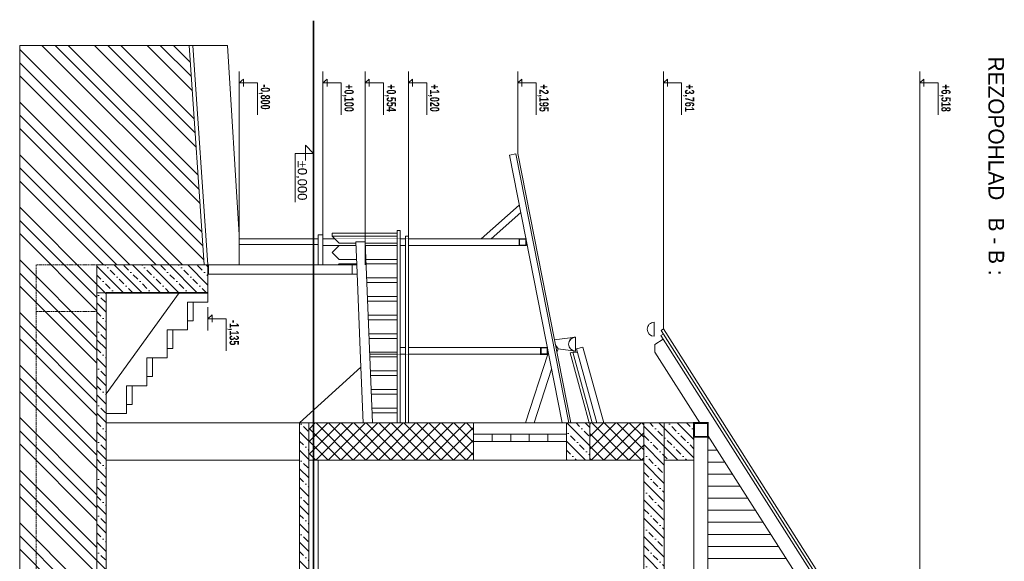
# Model space of a CAD drawing. Header units: millimetres. Extents: x -304119 to 197109, y 7818 to 249585.
# Tile 38 of 42: x 138482 to 149070, y 125355 to 131182. Entities that reach past the tile are written whole.
import ezdxf

# ---------------------------------------------------------------- set-up
doc = ezdxf.new("R2010")
doc.units = ezdxf.units.MM
for name, pattern in [('ACAD_ISO12W100', [22, 12, -3, 0.5, -3, 0.5, -3]), ('DASHDOT', [25.4, 12.7, -6.35, 0, -6.35]), ('Dashed', [19.05, 12.7, -6.35])]:
    doc.linetypes.add(name, pattern=pattern)
for name, color, linetype, lineweight in [('AE_JESTVUJUCE STRECHA KROKVA', 252, 'DASHDOT', 5), ('AE_JESTVUJUCE STRECHA OKAPY', 252, 'Continuous', 5), ('AE_JESTVUJUCE STRECHA POHLAD', 252, 'Continuous', 5), ('AE_JESTVUJUCE STRECHA POMURNICE', 252, 'Continuous', 5), ('AE_JESTVUJUCE STRECHA STENY', 252, 'Dashed', 5), ('AE_JESTVUJUCE STRECHA VAZNICE stredove', 252, 'DASHDOT', 5), ('AE_JESTVUJUCE_KOTY', 252, 'Continuous', 5), ('AE_JESTVUJUCE_Tenka čiara 1', 252, 'Continuous', 5), ('AE_JESTVUJUCE_Tenka čiara 2', 252, 'Continuous', 5), ('AE_JESTVUJUCE_Tenka čiarkovana', 252, 'Dashed', 5), ('AE_JESTVUJUCE_Šrafy', 252, 'Continuous', 5), ('Level 1', 252, 'Continuous', 5), ('PREKLAD', 252, 'ACAD_ISO12W100', 5)]:
    doc.layers.add(name, color=color, linetype=linetype, lineweight=lineweight)
doc.styles.add('ARIAL', font='arial.ttf')
doc.styles.add('Style-T01010', font='T01010.shx')
doc.styles.add('STYLE2', font='romans.shx', dxfattribs={"width": 0.6})
pattern_1 = [(315, (-19036.2, -83559.48), (98.99495, 98.99495), []), (315, (-19036.2, -83658.48), (148.492424, 49.497475), [70, -35, 0, -35])]
pattern_2 = [(45, (-19036.2, -83559.48), (-67.35192, 67.35192), []), (135, (-19036.2, -83559.48), (-67.35192, -67.35192), [])]

msp = doc.modelspace()

# ---------------------------------------------------------------- hatches: boundary and pattern name
at = {"layer": 'AE_JESTVUJUCE_Šrafy', "lineweight": 5}
h = msp.add_hatch(dxfattribs=at)
h.set_pattern_fill('ZEM_PUVODNI', color=252, scale=100, angle=90, style=0, pattern_type=2)
h.set_pattern_definition([(135, (-19036.2, -83559.5), (-282.8427, -282.8427), []), (135, (-19036.2, -83418.06), (-282.8427, -282.8427), []), (135, (-19036.2, -83276.64), (-282.8427, -282.8427), [])])
h.paths.add_polyline_path([(140305.81161, 130904.35596), (138482.48324, 130904.35596), (138482.48324, 111982.41771), (141052.27938, 111982.41771), (141052.27938, 120193.65681), (139312.27938, 120193.65681), (139312.27938, 128543.65681), (140466.86205, 128543.65681)])
at = {"layer": 'AE_JESTVUJUCE_Šrafy', "lineweight": 5, "ltscale": 0.9}
h = msp.add_hatch(dxfattribs=at)
h.set_pattern_fill('BETON-PROSTY', color=252, scale=35, angle=270, style=0, pattern_type=2)
h.set_pattern_definition(pattern_1)
h.paths.add_polyline_path([(139312.27938, 128243.65681), (139312.27938, 120193.65681), (141592.27938, 120193.65681), (141592.27938, 120443.65681), (141592.27938, 126843.65681), (141492.27938, 126843.65681), (141492.27938, 126443.65681), (141492.27938, 123443.65681), (141292.27938, 123443.65681), (141292.27938, 123243.65681), (141492.27938, 123243.65681), (141492.27938, 120743.65681), (139412.27938, 120743.65681), (139412.27938, 128243.65681), (140506.95502, 128243.65681), (140506.95502, 128543.65681), (139312.27938, 128543.65681)])
at = {"layer": 'AE_JESTVUJUCE_Šrafy', "lineweight": 5, "ltscale": 0.9, "transparency": 33554610}
h = msp.add_hatch(dxfattribs=at)
h.set_pattern_fill('ANSI37', color=252, scale=30)
h.set_pattern_definition(pattern_2)
h.paths.add_polyline_path([(143362.27938, 126843.65681), (141592.27938, 126843.65681), (141592.27938, 126443.65681), (143362.27938, 126443.65681)])
at = {"layer": 'AE_JESTVUJUCE_Šrafy', "lineweight": 5, "ltscale": 0.9}
h = msp.add_hatch(dxfattribs=at)
h.set_pattern_fill('BETON-PROSTY', color=252, scale=35, angle=270, style=0, pattern_type=2)
h.set_pattern_definition(pattern_1)
h.paths.add_polyline_path([(144362.27938, 126843.65681), (144362.27938, 126443.65681), (144612.27938, 126443.65681), (144612.27938, 126843.65681)])
at = {"layer": 'AE_JESTVUJUCE_Šrafy', "lineweight": 5, "ltscale": 0.9, "transparency": 33554610}
h = msp.add_hatch(dxfattribs=at)
h.set_pattern_fill('ANSI37', color=252, scale=30)
h.set_pattern_definition(pattern_2)
h.paths.add_polyline_path([(145192.27938, 126843.65681), (144612.27938, 126843.65681), (144612.27938, 126443.65681), (145192.27938, 126443.65681)])
at = {"layer": 'AE_JESTVUJUCE_Šrafy', "lineweight": 5, "ltscale": 0.9}
h = msp.add_hatch(dxfattribs=at)
h.set_pattern_fill('BETON-PROSTY', color=252, scale=35, angle=270, style=0, pattern_type=2)
h.set_pattern_definition(pattern_1)
h.paths.add_polyline_path([(145732.27938, 126843.65681), (145192.27938, 126843.65681), (145192.27938, 120593.65681), (145192.27938, 120193.65681), (145732.27938, 120193.65681), (145732.27938, 120593.65681), (145412.27938, 120593.65681), (145412.27938, 126443.65681), (145732.27938, 126443.65681)])

# ---------------------------------------------------------------- linework, layer by layer
at = {"color": 252, "lineweight": 5, "ltscale": 0.9}
for p, q in [((140345.90458, 130904.35596), (140506.95502, 128543.65681)), ((142096.6609, 128793.65681), (142196.74564, 128793.65681)), ((142106.95502, 128543.65681), (142096.6609, 128793.65681)), ((142277.03976, 126843.65681), (142196.74564, 128793.65681)), ((140506.95502, 128543.65681), (139312.27938, 128543.65681)), ((140506.95502, 128543.65681), (140506.95502, 128243.65681)), ((142056.95502, 128443.65681), (142056.95502, 128543.65681)), ((142056.95502, 128543.65681), (142106.95502, 128543.65681)), ((142152.24914, 127443.65681), (142106.95502, 128543.65681)), ((142111.07267, 128443.65681), (142056.95502, 128443.65681)), ((139412.27938, 126843.65681), (139412.27938, 128243.65681)), ((139412.27938, 128243.65681), (140506.95502, 128243.65681)), ((144428.76273, 127604.54125), (144399.83655, 127596.58665)), ((144606.88957, 126843.65681), (144399.83655, 127596.58665)), ((144480.61886, 127604.54125), (144428.76273, 127604.54125)), ((144470.98148, 127639.5867), (144538.47592, 127658.14743)), ((144762.45794, 126843.65681), (144538.47592, 127658.14743)), ((142152.24914, 127443.65681), (141492.27938, 126843.65681)), ((139412.27938, 120743.65681), (139412.27938, 126843.65681)), ((141492.27938, 123443.65681), (141492.27938, 126843.65681)), ((143362.27938, 126843.65681), (141492.27938, 126843.65681)), ((143362.27938, 126443.65681), (143362.27938, 126843.65681)), ((144362.27938, 126443.65681), (144362.27938, 126843.65681)), ((145732.27938, 126693.65681), (145732.27938, 126843.65681)), ((145732.27938, 126843.65681), (145882.27938, 126843.65681)), ((145882.27938, 126693.65681), (145882.27938, 126843.65681)), ((145732.27938, 126787.74041), (145732.27938, 126693.65681)), ((145732.27938, 126693.65681), (145882.27938, 126693.65681)), ((141692.27938, 120593.65681), (141692.27938, 126443.65681)), ((143362.27938, 126443.65681), (141692.27938, 126443.65681)), ((145192.27938, 126443.65681), (144362.27938, 126443.65681)), ((145192.27938, 120593.65681), (145192.27938, 126443.65681)), ((145732.27938, 126443.65681), (145412.27938, 126443.65681)), ((145412.27938, 120593.65681), (145412.27938, 126443.65681))]:
    msp.add_line(p, q, dxfattribs=at)
for points in [[(140348.01989, 128143.65681), (140348.01989, 127943.65681), (140288.01989, 127943.65681), (140288.01989, 128143.65681)], [(140129.08476, 127843.65681), (140129.08476, 127643.65681), (140069.08476, 127643.65681), (140069.08476, 127843.65681)], [(139910.14963, 127543.65681), (139910.14963, 127343.65681), (139850.14963, 127343.65681), (139850.14963, 127543.65681)], [(139691.21451, 127243.65681), (139691.21451, 127043.65681), (139631.21451, 127043.65681), (139631.21451, 127243.65681)]]:
    msp.add_lwpolyline(points, close=True, dxfattribs=at)
for points in [[(144362.27938, 126843.65681), (144606.88957, 126843.65681)], [(144762.45794, 126843.65681), (145732.27938, 126843.65681), (145732.27938, 126443.65681)]]:
    msp.add_lwpolyline(points, dxfattribs=at)
at = {"layer": 'AE_JESTVUJUCE STRECHA KROKVA', "color": 252, "linetype": 'Continuous', "lineweight": 5, "const_width": 3}
msp.add_lwpolyline([(143749.01322, 129723.65681), (144315.16706, 126843.65681), (144386.50679, 126843.65681), (143817.69865, 129737.15908)], close=True, dxfattribs=at)
at = {"layer": 'AE_JESTVUJUCE STRECHA KROKVA', "color": 252, "linetype": 'Continuous', "lineweight": 5, "ltscale": 0.9, "const_width": 2}
for points in [[(145402.84001, 127743.65681), (145313.53651, 127686.88088), (145313.53651, 127604.54125), (145797.27938, 126843.65681), (145882.27938, 126843.65681), (145882.27938, 126709.95939), (146942.60724, 125042.1581), (147092.60724, 124806.22146), (147863.51207, 123593.65681), (147911.19437, 123593.65681), (147911.19437, 123443.65681), (147863.51207, 123443.65681), (147092.60724, 122231.09217), (146942.60724, 121995.15553), (145882.27938, 120327.35424), (145882.27938, 120193.65681), (145797.27938, 120193.65681), (145313.53651, 119432.77238), (145313.53651, 119350.43275), (145402.84001, 119293.65681), (148088.94252, 123518.65681)], [(144428.76273, 127604.54125), (144480.61886, 127604.54125), (144689.85936, 126843.65681), (144638.00324, 126843.65681)]]:
    msp.add_lwpolyline(points, close=True, dxfattribs=at)
at = {"layer": 'AE_JESTVUJUCE STRECHA OKAPY', "color": 252, "lineweight": 5, "ltscale": 0.9, "const_width": 5}
for points in [[(145305.89272, 127926.26473, 1.0003452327), (145304.16236, 127776.2539)], [(144460.48073, 127766.47471, 1.0003452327), (144458.75037, 127616.46388)]]:
    msp.add_lwpolyline(points, format="xyb", dxfattribs=at)
at = {"layer": 'AE_JESTVUJUCE STRECHA OKAPY', "color": 252, "lineweight": 5, "ltscale": 0.9}
for points in [[(145305.89272, 127926.26473), (145304.16236, 127776.2539, -0.4107799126), (145229.99137, 127851.27014, -0.4177380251)], [(144460.48073, 127766.47471), (144458.75037, 127616.46388, -0.4107799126), (144384.57938, 127691.48012, -0.4177380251)]]:
    msp.add_lwpolyline(points, format="xyb", close=True, dxfattribs=at)
for points in [[(144231.1514, 127737.6292), (144460.48073, 127766.47471)], [(144241.20067, 127686.50904), (144271.17261, 127641.48012), (144258.06215, 127600.73542)], [(143922.75495, 126843.65681), (144160.4696, 127583.65681)], [(144271.63933, 127640.77894), (144458.67803, 127616.48554)], [(144201.12472, 127423.78527), (144014.45618, 126843.65681)]]:
    msp.add_lwpolyline(points, dxfattribs=at)
at = {"layer": 'AE_JESTVUJUCE STRECHA POHLAD', "color": 252, "lineweight": 5, "ltscale": 0.9, "const_width": 1}
msp.add_lwpolyline([(143837.32306, 129741.01687), (144406.88957, 126843.65681)], dxfattribs=at)
at = {"layer": 'AE_JESTVUJUCE STRECHA POMURNICE', "color": 252, "lineweight": 5, "ltscale": 0.9}
for points, const_width in [([(145732.27938, 126843.65681), (145732.27938, 126693.65681), (145882.27938, 126693.65681), (145882.27938, 126843.65681)], 20), ([(145732.27938, 126693.65681), (145732.27938, 120343.65681), (145882.27938, 120343.65681), (145882.27938, 126693.65681)], 1)]:
    msp.add_lwpolyline(points, close=True, dxfattribs=dict(at, const_width=const_width))
at = {"layer": 'AE_JESTVUJUCE STRECHA STENY', "color": 252, "linetype": 'Continuous', "lineweight": 5, "ltscale": 0.1, "const_width": 2}
for points in [[(141742.27938, 128823.65681), (143855.93629, 128823.65681), (143855.93629, 128753.65681), (141742.27938, 128753.65681)], [(142243.68682, 127653.65681), (144085.93629, 127653.65681), (144085.93629, 127583.65681), (142246.56917, 127583.65681)]]:
    msp.add_lwpolyline(points, close=True, dxfattribs=at)
at = {"layer": 'AE_JESTVUJUCE STRECHA VAZNICE stredove', "color": 252, "linetype": 'Continuous', "lineweight": 5, "ltscale": 0.9}
for points, const_width in [([(143854.33774, 129187.87552), (143445.93629, 128823.65681), (143551.10724, 128823.65681), (143870.02542, 129108.07297)], 2), ([(143855.93629, 128823.65681), (143925.93629, 128823.65681), (143925.93629, 128753.65681), (143855.93629, 128753.65681)], 15), ([(144085.93629, 127653.65681), (144155.93629, 127653.65681), (144155.93629, 127583.65681), (144085.93629, 127583.65681)], 15)]:
    msp.add_lwpolyline(points, close=True, dxfattribs=dict(at, const_width=const_width))
at = {"layer": 'AE_JESTVUJUCE_KOTY', "color": 252, "lineweight": 5, "ltscale": 100}
for p, q in [((140842.27938, 130375.90192), (140842.27938, 130625.90192)), ((140842.27938, 130500.90192), (140887.33362, 130542.79729)), ((140887.33362, 130542.79729), (140887.33362, 130462.86697)), ((141742.27938, 130375.90192), (141742.27938, 130625.90192)), ((141742.27938, 130500.90192), (141787.33362, 130542.79729)), ((141787.33362, 130542.79729), (141787.33362, 130462.86697)), ((142196.74564, 130375.90192), (142196.74564, 130625.90192)), ((142196.74564, 130500.90192), (142241.79988, 130542.79729)), ((142241.79988, 130542.79729), (142241.79988, 130462.86697)), ((142662.27938, 130375.90192), (142662.27938, 130625.90192)), ((142662.27938, 130500.90192), (142707.33362, 130542.79729)), ((142707.33362, 130542.79729), (142707.33362, 130462.86697)), ((143837.32306, 130375.90192), (143837.32306, 130625.90192)), ((143837.32306, 130500.90192), (143882.3773, 130542.79729)), ((143882.3773, 130542.79729), (143882.3773, 130462.86697)), ((145403.54895, 130375.90192), (145403.54895, 130625.90192)), ((145403.54895, 130500.90192), (145448.60319, 130542.79729)), ((145448.60319, 130542.79729), (145448.60319, 130462.86697)), ((148160.04178, 130375.90192), (148160.04178, 130625.90192)), ((148160.04178, 130500.90192), (148205.09602, 130542.79729)), ((148205.09602, 130542.79729), (148205.09602, 130462.86697)), ((140842.27938, 130500.90192), (141039.08018, 130500.90192)), ((141039.08018, 130500.90192), (141039.08018, 130156.89149)), ((141742.27938, 130500.90192), (141939.08018, 130500.90192)), ((141939.08018, 130500.90192), (141939.08018, 130156.89149)), ((142196.74564, 130500.90192), (142393.54644, 130500.90192)), ((142393.54644, 130500.90192), (142393.54644, 130156.89149)), ((142662.27938, 130500.90192), (142859.08018, 130500.90192)), ((142859.08018, 130500.90192), (142859.08018, 130156.89149)), ((143837.32306, 130500.90192), (144034.12386, 130500.90192)), ((144034.12386, 130500.90192), (144034.12386, 130156.89149)), ((145403.54895, 130500.90192), (145600.34975, 130500.90192)), ((145600.34975, 130500.90192), (145600.34975, 130156.89149)), ((148160.04178, 130500.90192), (148356.84258, 130500.90192)), ((148356.84258, 130500.90192), (148356.84258, 130156.89149)), ((140506.95502, 127839.37216), (140506.95502, 128089.37216)), ((140506.95502, 127964.37216), (140552.00926, 128006.26753)), ((140552.00926, 128006.26753), (140552.00926, 127926.33721)), ((140506.95502, 127964.37216), (140703.75582, 127964.37216)), ((140703.75582, 127964.37216), (140703.75582, 127620.36173))]:
    msp.add_line(p, q, dxfattribs=at)
at = {"layer": 'AE_JESTVUJUCE_KOTY', "color": 252, "linetype": 'DASHDOT', "lineweight": 5, "ltscale": 3, "const_width": 20}
msp.add_lwpolyline([(141642.27938, 131171.87119), (141642.27938, 111404.75862)], dxfattribs=at)
at = {"layer": 'AE_JESTVUJUCE_KOTY', "color": 252, "linetype": 'Dashed', "lineweight": 5, "ltscale": 0.5}
for points in [[(141742.27938, 130375.90192), (141742.27938, 128543.65681)], [(142196.74564, 130375.90192), (142196.74564, 128543.65681)], [(142662.27938, 130375.90192), (142662.27938, 128543.65681)], [(143837.32306, 130375.90192), (143837.32306, 129741.01687)], [(145403.54895, 130375.90192), (145403.54895, 127850.21604)], [(148160.04178, 130375.90192), (148160.04178, 123518.65681)]]:
    msp.add_lwpolyline(points, dxfattribs=at)
at = {"layer": 'AE_JESTVUJUCE_Tenka čiara 1', "color": 252, "lineweight": 5, "ltscale": 0.9}
for p, q in [((145882.27938, 126679.40681), (145901.7036, 126679.40681)), ((145882.27938, 126550.05681), (145983.93966, 126550.05681)), ((145882.27938, 126420.70681), (146066.17572, 126420.70681)), ((145882.27938, 126291.65681), (146148.22105, 126291.65681)), ((145882.27938, 126162.15681), (146230.55248, 126162.15681)), ((145882.27938, 126032.95681), (146312.69318, 126032.95681)), ((145882.27938, 125903.75681), (146385.67887, 125903.75681)), ((145882.27938, 125774.55681), (146467.81957, 125774.55681)), ((145882.27938, 125645.20681), (146559.21063, 125645.20681)), ((145882.27938, 125515.85681), (146641.44669, 125515.85681)), ((145882.27938, 125386.50681), (146723.68275, 125386.50681))]:
    msp.add_line(p, q, dxfattribs=at)
at = {"layer": 'AE_JESTVUJUCE_Tenka čiara 2', "color": 252, "lineweight": 5, "ltscale": 0.9}
for p, q in [((138482.48324, 111982.41771), (138482.48324, 130904.35596)), ((140716.77011, 130904.35596), (138482.48324, 130904.35596)), ((140305.81161, 130904.35596), (140466.86205, 128543.65681)), ((140716.77011, 130904.35596), (140842.27938, 128868.65681)), ((143749.01322, 129723.65681), (143817.69865, 129737.15908)), ((144315.16706, 126843.65681), (143749.01322, 129723.65681)), ((144386.50679, 126843.65681), (143817.69865, 129737.15908)), ((144406.88957, 126843.65681), (143837.32306, 129741.01687)), ((143445.93629, 128823.65681), (143854.33774, 129187.87552)), ((143551.10724, 128823.65681), (143870.02542, 129108.07297)), ((140842.27938, 128868.65681), (140842.27938, 128543.65681)), ((141692.27938, 128543.65681), (141692.27938, 128868.65681)), ((141692.27938, 128868.65681), (141742.27938, 128868.65681)), ((141742.27938, 128543.65681), (141742.27938, 128868.65681)), ((142542.27938, 128883.65681), (141842.27938, 128883.65681)), ((141842.27938, 128883.65681), (141842.27938, 128853.65681)), ((142542.27938, 128853.65681), (141842.27938, 128853.65681)), ((141917.27938, 128778.65681), (141842.27938, 128853.65681)), ((142542.27938, 128883.65681), (142542.27938, 128913.65681)), ((142542.27938, 128913.65681), (142572.27938, 128913.65681)), ((142542.27938, 128853.65681), (142542.27938, 128883.65681)), ((142542.27938, 128853.65681), (142542.27938, 128823.65681)), ((142572.27938, 128823.65681), (142572.27938, 128913.65681)), ((142632.27938, 128823.65681), (142632.27938, 128853.65681)), ((142632.27938, 128853.65681), (142662.27938, 128853.65681)), ((142662.27938, 128853.65681), (142662.27938, 128823.65681)), ((141692.27938, 128823.65681), (140842.27938, 128823.65681)), ((141692.27938, 128763.65681), (140842.27938, 128763.65681)), ((141742.27938, 128823.65681), (141872.27938, 128823.65681)), ((141742.27938, 128753.65681), (142098.30796, 128753.65681)), ((141917.27938, 128753.65681), (141842.27938, 128678.65681)), ((141917.27938, 128778.65681), (142097.27855, 128778.65681)), ((141917.27938, 128753.65681), (142098.30796, 128753.65681)), ((142197.36329, 128778.65681), (142542.27938, 128778.65681)), ((142198.3927, 128753.65681), (142542.27938, 128753.65681)), ((142198.3927, 128753.65681), (142542.27938, 128753.65681)), ((142542.27938, 126843.65681), (142542.27938, 128823.65681)), ((142572.27938, 126843.65681), (142572.27938, 128823.65681)), ((142572.27938, 128823.65681), (142632.27938, 128823.65681)), ((142572.27938, 128753.65681), (142632.27938, 128753.65681)), ((142632.27938, 127583.65681), (142632.27938, 128823.65681)), ((142662.27938, 127583.65681), (142662.27938, 128823.65681)), ((142662.27938, 128823.65681), (143855.93629, 128823.65681)), ((142662.27938, 128753.65681), (143855.93629, 128753.65681)), ((143855.93629, 128823.65681), (143855.93629, 128753.65681)), ((143925.93629, 128823.65681), (143855.93629, 128823.65681)), ((143855.93629, 128753.65681), (143925.93629, 128753.65681)), ((143925.93629, 128753.65681), (143925.93629, 128823.65681)), ((141917.27938, 128603.65681), (141842.27938, 128678.65681)), ((139312.27938, 120193.65681), (139312.27938, 128543.65681)), ((140506.95502, 128543.65681), (142056.95502, 128543.65681)), ((140512.91164, 128443.65681), (140512.91164, 128543.65681)), ((141917.27938, 128553.65681), (141907.27938, 128543.65681)), ((141917.27938, 128603.65681), (142104.48443, 128603.65681)), ((141917.27938, 128553.65681), (142106.54326, 128553.65681)), ((142204.56917, 128603.65681), (142542.27938, 128603.65681)), ((142206.628, 128553.65681), (142542.27938, 128553.65681)), ((140506.95502, 128443.65681), (142056.95502, 128443.65681)), ((142212.80447, 128403.65681), (142542.27938, 128403.65681)), ((142214.86329, 128353.65681), (142542.27938, 128353.65681)), ((139412.27938, 128243.65681), (139312.27938, 128243.65681)), ((140196.31843, 128243.65681), (139412.27938, 127157.59823)), ((140506.95502, 128243.65681), (140506.95502, 128143.65681)), ((140288.01989, 128143.65681), (140506.95502, 128143.65681)), ((142221.03976, 128203.65681), (142542.27938, 128203.65681)), ((142223.09858, 128153.65681), (142542.27938, 128153.65681)), ((142229.27505, 128003.65681), (142542.27938, 128003.65681)), ((140288.01989, 127943.65681), (140288.01989, 127843.65681)), ((142231.33388, 127953.65681), (142542.27938, 127953.65681)), ((145304.09002, 127776.27556), (145305.89272, 127926.26473)), ((140069.08476, 127843.65681), (140288.01989, 127843.65681)), ((142237.51035, 127803.65681), (142542.27938, 127803.65681)), ((145377.87776, 127782.92021), (145403.19448, 127799.01567)), ((145378.23223, 127838.27907), (145403.54895, 127854.37452)), ((145378.23223, 127838.27907), (148124.49215, 123518.65681)), ((145403.54895, 127854.37452), (148160.04178, 123518.65681)), ((142239.56917, 127753.65681), (142542.27938, 127753.65681)), ((144459.57938, 127766.48012), (144231.1514, 127737.6292)), ((144271.17261, 127641.48012), (144241.20067, 127686.50904)), ((144458.67803, 127616.48554), (144460.48073, 127766.47471)), ((144459.45926, 127681.48622), (144458.6869, 127684.29486)), ((145313.53651, 127686.88088), (145402.84001, 127743.65681)), ((145313.53651, 127686.88088), (145313.53651, 127604.54125)), ((145402.84001, 127743.65681), (145377.87776, 127782.92021)), ((145402.84001, 127743.65681), (148088.94252, 123518.65681)), ((140069.08476, 127643.65681), (140069.08476, 127543.65681)), ((142245.74564, 127603.65681), (142542.27938, 127603.65681)), ((142246.56917, 127583.65681), (142542.27938, 127583.65681)), ((142572.27938, 127653.65681), (142632.27938, 127653.65681)), ((142572.27938, 127583.65681), (142632.27938, 127583.65681)), ((142632.27938, 126843.65681), (142632.27938, 127583.65681)), ((142662.27938, 127653.65681), (144155.93629, 127653.65681)), ((142662.27938, 126843.65681), (142662.27938, 127583.65681)), ((142662.27938, 127583.65681), (144169.69698, 127583.65681)), ((144160.4696, 127583.65681), (143922.75495, 126843.65681)), ((144085.93629, 127653.65681), (144085.93629, 127583.65681)), ((144155.93629, 127583.65681), (144155.93629, 127653.65681)), ((144271.17261, 127641.48012), (144258.06215, 127600.73542)), ((144458.67803, 127616.48554), (144271.17261, 127641.48012)), ((144638.00324, 126843.65681), (144428.76273, 127604.54125)), ((144689.85936, 126843.65681), (144470.98148, 127639.5867)), ((145313.53651, 127604.54125), (145797.27938, 126843.65681)), ((139850.14963, 127543.65681), (140069.08476, 127543.65681)), ((142247.80447, 127553.65681), (142542.27938, 127553.65681)), ((142253.98094, 127403.65681), (142542.27938, 127403.65681)), ((144201.12472, 127423.78527), (144014.45618, 126843.65681)), ((139850.14963, 127343.65681), (139850.14963, 127243.65681)), ((142256.03976, 127353.65681), (142542.27938, 127353.65681)), ((139631.21451, 127243.65681), (139850.14963, 127243.65681)), ((142262.21623, 127203.65681), (142542.27938, 127203.65681)), ((142264.27505, 127153.65681), (142542.27938, 127153.65681)), ((139412.27938, 126943.65681), (139631.21451, 126943.65681)), ((139631.21451, 127043.65681), (139631.21451, 126943.65681)), ((142270.45152, 127003.65681), (142542.27938, 127003.65681)), ((142272.51035, 126953.65681), (142542.27938, 126953.65681)), ((141492.27938, 126843.65681), (139412.27938, 126843.65681)), ((141592.27938, 120193.65681), (141592.27938, 126843.65681)), ((144362.27938, 126843.65681), (143362.27938, 126843.65681)), ((145732.27938, 126843.65681), (144362.27938, 126843.65681)), ((144606.88957, 126843.65681), (144406.88957, 126843.65681)), ((144612.27938, 126443.65681), (144612.27938, 126843.65681)), ((145192.27938, 126443.65681), (145192.27938, 126843.65681)), ((145412.27938, 126443.65681), (145412.27938, 126843.65681)), ((145732.27938, 126693.65681), (145732.27938, 126843.65681)), ((143362.27938, 126723.65681), (144362.27938, 126723.65681)), ((143362.27938, 126643.65681), (144362.27938, 126643.65681)), ((143562.27938, 126723.65681), (143562.27938, 126643.65681)), ((143762.27938, 126723.65681), (143762.27938, 126643.65681)), ((143962.27938, 126723.65681), (143962.27938, 126643.65681)), ((144162.27938, 126723.65681), (144162.27938, 126643.65681)), ((145732.27938, 126693.65681), (145732.27938, 126443.65681)), ((145882.27938, 126709.95939), (146942.60724, 125042.1581)), ((145882.27938, 124352.00681), (145882.27938, 126693.65681)), ((141492.27938, 126443.65681), (139412.27938, 126443.65681)), ((141692.27938, 126443.65681), (141592.27938, 126443.65681)), ((144362.27938, 126443.65681), (143362.27938, 126443.65681)), ((145732.27938, 126443.65681), (145732.27938, 124352.00681))]:
    msp.add_line(p, q, dxfattribs=at)
msp.add_lwpolyline([(140842.27938, 130375.90192), (140842.27938, 128543.65681)], dxfattribs=at)
for centre in [(145304.99137, 127851.27014), (144459.57938, 127691.48012)]:
    msp.add_arc(centre, 75, 89.311404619, 269.311404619, dxfattribs=at)
at = {"layer": 'AE_JESTVUJUCE_Tenka čiarkovana', "color": 252, "lineweight": 5, "ltscale": 0.9}
for p, q in [((139312.27938, 128543.65681), (138658.18208, 128543.65681)), ((138658.18208, 128543.65681), (138658.18208, 128043.65681)), ((139312.27938, 128043.65681), (138658.18208, 128043.65681)), ((138658.18208, 128043.65681), (138658.18208, 120193.65681))]:
    msp.add_line(p, q, dxfattribs=at)
at = {"layer": 'AE_JESTVUJUCE_Tenka čiarkovana', "color": 252, "lineweight": 5, "ltscale": 0.9, "const_width": 20}
msp.add_lwpolyline([(139412.27938, 128243.65681), (140506.95502, 128243.65681)], dxfattribs=at)
at = {"layer": 'AE_JESTVUJUCE_Tenka čiarkovana', "color": 252, "lineweight": 5}
for p in [(139631.21451, 128243.65681), (139850.14963, 128243.65681), (140069.08476, 128243.65681), (140288.01989, 128243.65681)]:
    msp.add_point(p, dxfattribs=at)
at = {"layer": 'AE_JESTVUJUCE_Šrafy', "color": 252, "lineweight": 5, "ltscale": 0.9}
msp.add_line((142176.95502, 126843.65681), (142152.24914, 127443.65681), dxfattribs=at)
at = {"layer": 'PREKLAD', "color": 252, "linetype": 'Continuous', "lineweight": 5, "ltscale": 0.9}
for p, q in [((141642.27938, 129741.31515), (141554.28876, 129833.3659)), ((141554.28876, 129833.3659), (141554.28876, 129665.90016)), ((141642.27938, 129826.31515), (141642.27938, 129606.31515)), ((141444.54177, 129741.31515), (141444.54177, 129220.04111)), ((141444.54177, 129741.31515), (141642.27938, 129741.31515))]:
    msp.add_line(p, q, dxfattribs=at)

# ---------------------------------------------------------------- texts
at = {"layer": 'AE_JESTVUJUCE_KOTY', "color": 252, "lineweight": 5, "ltscale": 0.9, "char_height": 100, "attachment_point": 1, "rotation": 270.048379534, "style": 'STYLE2'}
for s, insert in [('{\\fArial Black|b0|i0|c238|p34;-0,800}', (141174.30705, 130487.1126)), ('{\\fArial Black|b0|i0|c238|p34;+0,100}', (142074.30705, 130487.1126)), ('{\\fArial Black|b0|i0|c238|p34;+0,554}', (142528.77332, 130487.1126)), ('{\\fArial Black|b0|i0|c238|p34;+1,020}', (142994.30705, 130487.1126)), ('{\\fArial Black|b0|i0|c238|p34;+2,195}', (144169.35073, 130487.1126)), ('{\\fArial Black|b0|i0|c238|p34;+3,761}', (145735.57662, 130487.1126)), ('{\\fArial Black|b0|i0|c238|p34;+6,518}', (148492.06945, 130487.1126)), ('{\\fArial Black|b0|i0|c238|p34;-1,135}', (140838.98269, 127950.58283))]:
    msp.add_mtext_dynamic_manual_height_columns(s, width=1590, gutter_width=5, heights=[0], dxfattribs=dict(at, insert=insert))
at = {"layer": 'Level 1', "color": 252, "linetype": 'Continuous', "lineweight": 5, "style": 'Style-T01010'}
msp.add_text('REZOPOHLAD   B - B :', height=167.8294921, rotation=270.06737726, dxfattribs=at).set_placement((148897.80794, 130785.45117))
at = {"layer": 'PREKLAD', "color": 252, "linetype": 'Continuous', "lineweight": 5, "ltscale": 0.9, "style": 'ARIAL'}
msp.add_text('±0,000', height=100, rotation=270, dxfattribs=at).set_placement((141471.65876, 129664.29503))

doc.saveas('drawing.dxf')
